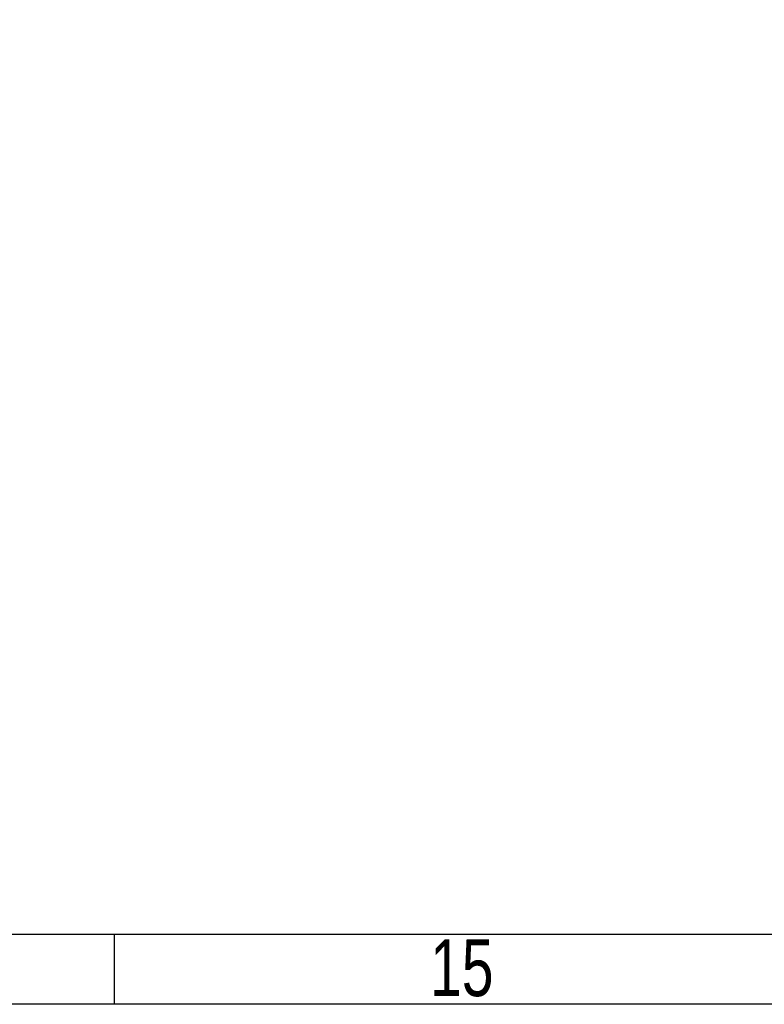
# Model space of a CAD drawing. Extents: x -225 to 585, y -158 to 406.
# Tile 16 of 39: x 473 to 527, y -158 to -88. Entities that reach past the tile are written whole.
import ezdxf

# ---------------------------------------------------------------- set-up
doc = ezdxf.new("R2010")
doc.units = 0
doc.layers.add('BOARD_GEOMETRY_DIMENSION', color=2, linetype='CONTINUOUS')
doc.layers.add('BOARD_GEOMETRY_SILKSCREEN_TOP', color=1, linetype='CONTINUOUS')

msp = doc.modelspace()

# ---------------------------------------------------------------- linework, layer by layer
at = {"layer": 'BOARD_GEOMETRY_DIMENSION'}
msp.add_lwpolyline([(-224.79, -158.115), (-224.79, 405.885142), (585.209904, 405.885142), (585.209904, -158.115)], close=True, dxfattribs=at)
for points in [[(-219.79001, -153.11501), (580.209914, -153.11501)], [(480.210114, -158.115), (480.210114, -153.11501)]]:
    msp.add_lwpolyline(points, dxfattribs=at)
at = {"layer": 'BOARD_GEOMETRY_SILKSCREEN_TOP'}
msp.add_lwpolyline([(-224.79, -158.115), (-224.79, 405.885142), (585.209904, 405.885142), (585.209904, -158.115)], close=True, dxfattribs=at)
for points in [[(-219.79001, -153.11501), (580.209914, -153.11501)], [(480.210114, -158.115), (480.210114, -153.11501)]]:
    msp.add_lwpolyline(points, dxfattribs=at)

# ---------------------------------------------------------------- texts
at = {"layer": 'BOARD_GEOMETRY_DIMENSION', "width": 0.75}
msp.add_text('15', height=4.064, dxfattribs=at).set_placement((502.727214, -157.53207))
at = {"layer": 'BOARD_GEOMETRY_SILKSCREEN_TOP', "width": 0.75}
msp.add_text('15', height=4.064, dxfattribs=at).set_placement((502.727214, -157.53207))

doc.saveas('drawing.dxf')
